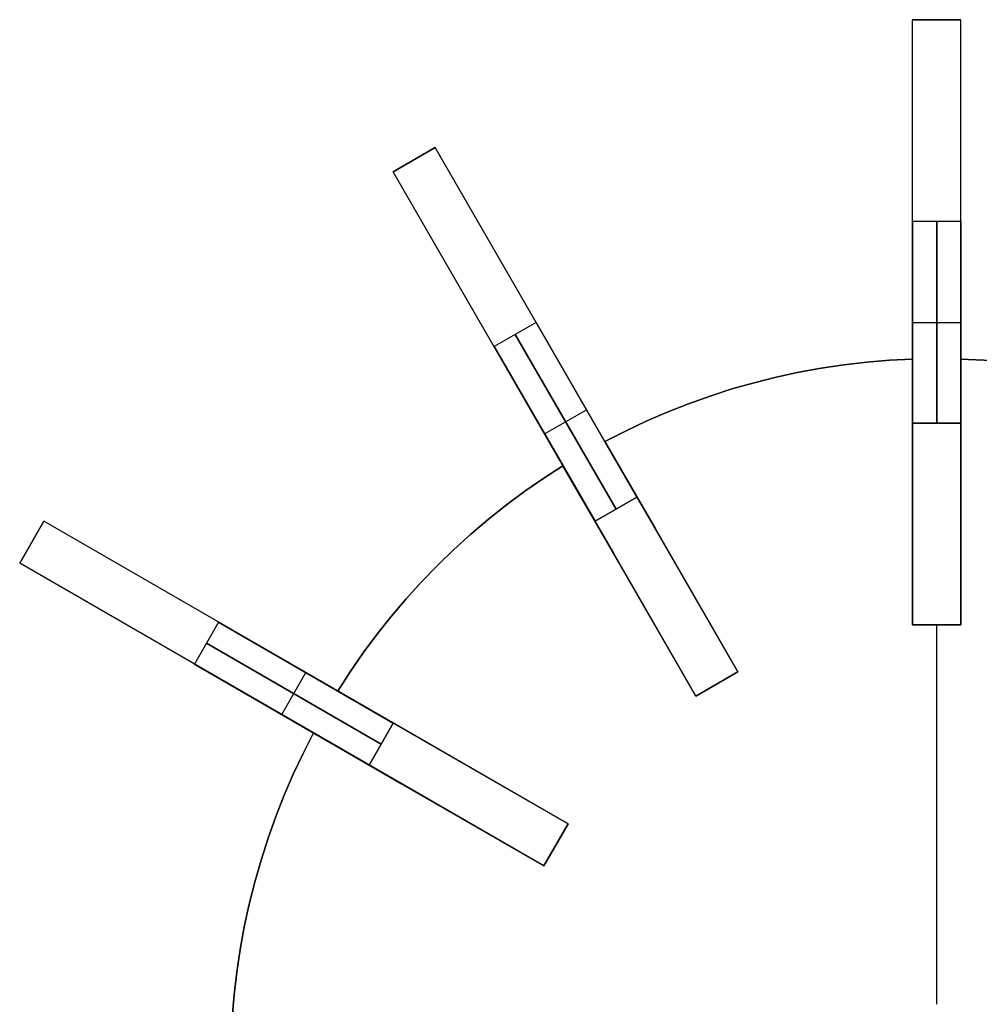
# Model space of a CAD drawing. Header units: millimetres. Extents: x 161 to 3923, y -487 to 1291.
# Tile 39 of 40: x 3437 to 3675, y 1047 to 1291. Entities that reach past the tile are written whole.
import ezdxf

# ---------------------------------------------------------------- set-up
doc = ezdxf.new("R2010")
doc.units = ezdxf.units.MM
doc.layers.add('Predeterminada', color=7, linetype='Continuous')

msp = doc.modelspace()

# ---------------------------------------------------------------- linework, layer by layer
at = {"layer": 'Predeterminada', "color": 254, "true_color": 0xf3e5b7, "extrusion": (1, 0, 0)}
for points in [[(1290.99, 194.78), (1290.99, 544.78)], [(1290.99, 544.78), (1290.96, 546.49), (1290.87, 548.19), (1290.73, 549.89), (1290.52, 551.59), (1290.26, 553.27), (1289.94, 554.95), (1289.57, 556.62), (1289.13, 558.27), (1288.65, 559.9), (1288.1, 561.52), (1287.5, 563.12), (1286.85, 564.7), (1286.14, 566.25), (1285.38, 567.78), (1284.57, 569.28), (1283.71, 570.76), (1282.8, 572.2), (1281.84, 573.61), (1280.83, 574.99), (1279.77, 576.33), (1278.67, 577.64), (1277.53, 578.91), (1276.34, 580.13), (1275.12, 581.32), (1273.85, 582.46), (1272.54, 583.56), (1271.2, 584.62), (1269.82, 585.63), (1268.41, 586.59), (1266.97, 587.5), (1265.49, 588.36), (1263.99, 589.17), (1262.46, 589.93), (1260.91, 590.64), (1259.33, 591.29), (1257.73, 591.89), (1256.11, 592.44), (1254.48, 592.92), (1252.83, 593.36), (1251.16, 593.73), (1249.48, 594.05), (1247.8, 594.31), (1246.1, 594.52), (1244.4, 594.66), (1242.7, 594.75), (1240.99, 594.78)], [(1240.99, 144.78), (1242.7, 144.81), (1244.4, 144.89), (1246.1, 145.04), (1247.8, 145.24), (1249.48, 145.51), (1251.16, 145.82), (1252.83, 146.2), (1254.48, 146.63), (1256.11, 147.12), (1257.73, 147.67), (1259.33, 148.26), (1260.91, 148.92), (1262.46, 149.62), (1263.99, 150.38), (1265.49, 151.2), (1266.97, 152.06), (1268.41, 152.97), (1269.82, 153.93), (1271.2, 154.94), (1272.54, 155.99), (1273.85, 157.09), (1275.12, 158.24), (1276.34, 159.42), (1277.53, 160.65), (1278.67, 161.92), (1279.77, 163.22), (1280.83, 164.57), (1281.84, 165.94), (1282.8, 167.36), (1283.71, 168.8), (1284.57, 170.27), (1285.38, 171.78), (1286.14, 173.3), (1286.85, 174.86), (1287.5, 176.44), (1288.1, 178.03), (1288.65, 179.65), (1289.13, 181.29), (1289.57, 182.94), (1289.94, 184.61), (1290.26, 186.28), (1290.52, 187.97), (1290.73, 189.67), (1290.87, 191.37), (1290.96, 193.07), (1290.99, 194.78)], [(1290.99, 544.78), (1290.96, 546.49), (1290.87, 548.19), (1290.73, 549.89), (1290.52, 551.59), (1290.26, 553.27), (1289.94, 554.95), (1289.57, 556.62), (1289.13, 558.27), (1288.65, 559.9), (1288.1, 561.52), (1287.5, 563.12), (1286.85, 564.7), (1286.14, 566.25), (1285.38, 567.78), (1284.57, 569.28), (1283.71, 570.76), (1282.8, 572.2), (1281.84, 573.61), (1280.83, 574.99), (1279.77, 576.33), (1278.67, 577.64), (1277.53, 578.91), (1276.34, 580.13), (1275.12, 581.32), (1273.85, 582.46), (1272.54, 583.56), (1271.2, 584.62), (1269.82, 585.63), (1268.41, 586.59), (1266.97, 587.5), (1265.49, 588.36), (1263.99, 589.17), (1262.46, 589.93), (1260.91, 590.64), (1259.33, 591.29), (1257.73, 591.89), (1256.11, 592.44), (1254.48, 592.92), (1252.83, 593.36), (1251.16, 593.73), (1249.48, 594.05), (1247.8, 594.31), (1246.1, 594.52), (1244.4, 594.66), (1242.7, 594.75), (1240.99, 594.78)], [(1290.99, 194.78), (1290.99, 544.78)], [(1240.99, 144.78), (1242.7, 144.81), (1244.4, 144.89), (1246.1, 145.04), (1247.8, 145.24), (1249.48, 145.51), (1251.16, 145.82), (1252.83, 146.2), (1254.48, 146.63), (1256.11, 147.12), (1257.73, 147.67), (1259.33, 148.26), (1260.91, 148.92), (1262.46, 149.62), (1263.99, 150.38), (1265.49, 151.2), (1266.97, 152.06), (1268.41, 152.97), (1269.82, 153.93), (1271.2, 154.94), (1272.54, 155.99), (1273.85, 157.09), (1275.12, 158.24), (1276.34, 159.42), (1277.53, 160.65), (1278.67, 161.92), (1279.77, 163.22), (1280.83, 164.57), (1281.84, 165.94), (1282.8, 167.36), (1283.71, 168.8), (1284.57, 170.27), (1285.38, 171.78), (1286.14, 173.3), (1286.85, 174.86), (1287.5, 176.44), (1288.1, 178.03), (1288.65, 179.65), (1289.13, 181.29), (1289.57, 182.94), (1289.94, 184.61), (1290.26, 186.28), (1290.52, 187.97), (1290.73, 189.67), (1290.87, 191.37), (1290.96, 193.07), (1290.99, 194.78)], [(1290.99, 194.78), (1290.99, 544.78)], [(1290.99, 544.78), (1290.96, 546.49), (1290.87, 548.19), (1290.73, 549.89), (1290.52, 551.59), (1290.26, 553.27), (1289.94, 554.95), (1289.57, 556.62), (1289.13, 558.27), (1288.65, 559.9), (1288.1, 561.52), (1287.5, 563.12), (1286.85, 564.7), (1286.14, 566.25), (1285.38, 567.78), (1284.57, 569.28), (1283.71, 570.76), (1282.8, 572.2), (1281.84, 573.61), (1280.83, 574.99), (1279.77, 576.33), (1278.67, 577.64), (1277.53, 578.91), (1276.34, 580.13), (1275.12, 581.32), (1273.85, 582.46), (1272.54, 583.56), (1271.2, 584.62), (1269.82, 585.63), (1268.41, 586.59), (1266.97, 587.5), (1265.49, 588.36), (1263.99, 589.17), (1262.46, 589.93), (1260.91, 590.64), (1259.33, 591.29), (1257.73, 591.89), (1256.11, 592.44), (1254.48, 592.92), (1252.83, 593.36), (1251.16, 593.73), (1249.48, 594.05), (1247.8, 594.31), (1246.1, 594.52), (1244.4, 594.66), (1242.7, 594.75), (1240.99, 594.78)], [(1240.99, 144.78), (1242.7, 144.81), (1244.4, 144.89), (1246.1, 145.04), (1247.8, 145.24), (1249.48, 145.51), (1251.16, 145.82), (1252.83, 146.2), (1254.48, 146.63), (1256.11, 147.12), (1257.73, 147.67), (1259.33, 148.26), (1260.91, 148.92), (1262.46, 149.62), (1263.99, 150.38), (1265.49, 151.2), (1266.97, 152.06), (1268.41, 152.97), (1269.82, 153.93), (1271.2, 154.94), (1272.54, 155.99), (1273.85, 157.09), (1275.12, 158.24), (1276.34, 159.42), (1277.53, 160.65), (1278.67, 161.92), (1279.77, 163.22), (1280.83, 164.57), (1281.84, 165.94), (1282.8, 167.36), (1283.71, 168.8), (1284.57, 170.27), (1285.38, 171.78), (1286.14, 173.3), (1286.85, 174.86), (1287.5, 176.44), (1288.1, 178.03), (1288.65, 179.65), (1289.13, 181.29), (1289.57, 182.94), (1289.94, 184.61), (1290.26, 186.28), (1290.52, 187.97), (1290.73, 189.67), (1290.87, 191.37), (1290.96, 193.07), (1290.99, 194.78)], [(1259.29, 169.78), (1259.29, 519.78)], [(1256.29, 169.78), (1256.29, 519.78)], [(1253.29, 169.78), (1253.29, 519.78)], [(1215.99, 144.78), (1215.99, 594.78)], [(1215.99, 144.78), (1215.99, 594.78)], [(1206.89, 247.78), (1206.89, 259.78)], [(1206.89, 247.78), (1206.89, 259.78)], [(1194.34, 119.78), (1194.34, 569.78)], [(1140.99, 194.78), (1141.02, 193.07), (1141.11, 191.37), (1141.25, 189.67), (1141.45, 187.97), (1141.72, 186.28), (1142.03, 184.61), (1142.41, 182.94), (1142.84, 181.29), (1143.33, 179.65), (1143.88, 178.03), (1144.48, 176.44), (1145.13, 174.86), (1145.84, 173.3), (1146.59, 171.78), (1147.41, 170.27), (1148.27, 168.8), (1149.18, 167.36), (1150.14, 165.94), (1151.15, 164.57), (1152.2, 163.22), (1153.3, 161.92), (1154.45, 160.65), (1155.63, 159.42), (1156.86, 158.24), (1158.13, 157.09), (1159.43, 155.99), (1160.78, 154.94), (1162.16, 153.93), (1163.57, 152.97), (1165.01, 152.06), (1166.48, 151.2), (1167.99, 150.38), (1169.51, 149.62), (1171.07, 148.92), (1172.65, 148.26), (1174.25, 147.67), (1175.86, 147.12), (1177.5, 146.63), (1179.15, 146.2), (1180.82, 145.82), (1182.49, 145.51), (1184.18, 145.24), (1185.88, 145.04), (1187.58, 144.89), (1189.28, 144.81), (1190.99, 144.78)], [(1190.99, 594.78), (1189.28, 594.75), (1187.58, 594.66), (1185.88, 594.52), (1184.18, 594.31), (1182.49, 594.05), (1180.82, 593.73), (1179.15, 593.36), (1177.5, 592.92), (1175.86, 592.44), (1174.25, 591.89), (1172.65, 591.29), (1171.07, 590.64), (1169.51, 589.93), (1167.99, 589.17), (1166.48, 588.36), (1165.01, 587.5), (1163.57, 586.59), (1162.16, 585.63), (1160.78, 584.62), (1159.43, 583.56), (1158.13, 582.46), (1156.86, 581.32), (1155.63, 580.13), (1154.45, 578.91), (1153.3, 577.64), (1152.2, 576.33), (1151.15, 574.99), (1150.14, 573.61), (1149.18, 572.2), (1148.27, 570.76), (1147.41, 569.28), (1146.59, 567.78), (1145.84, 566.25), (1145.13, 564.7), (1144.48, 563.12), (1143.88, 561.52), (1143.33, 559.9), (1142.84, 558.27), (1142.41, 556.62), (1142.03, 554.95), (1141.72, 553.27), (1141.45, 551.59), (1141.25, 549.89), (1141.11, 548.19), (1141.02, 546.49), (1140.99, 544.78)], [(1140.99, 194.78), (1141.02, 193.07), (1141.11, 191.37), (1141.25, 189.67), (1141.45, 187.97), (1141.72, 186.28), (1142.03, 184.61), (1142.41, 182.94), (1142.84, 181.29), (1143.33, 179.65), (1143.88, 178.03), (1144.48, 176.44), (1145.13, 174.86), (1145.84, 173.3), (1146.59, 171.78), (1147.41, 170.27), (1148.27, 168.8), (1149.18, 167.36), (1150.14, 165.94), (1151.15, 164.57), (1152.2, 163.22), (1153.3, 161.92), (1154.45, 160.65), (1155.63, 159.42), (1156.86, 158.24), (1158.13, 157.09), (1159.43, 155.99), (1160.78, 154.94), (1162.16, 153.93), (1163.57, 152.97), (1165.01, 152.06), (1166.48, 151.2), (1167.99, 150.38), (1169.51, 149.62), (1171.07, 148.92), (1172.65, 148.26), (1174.25, 147.67), (1175.86, 147.12), (1177.5, 146.63), (1179.15, 146.2), (1180.82, 145.82), (1182.49, 145.51), (1184.18, 145.24), (1185.88, 145.04), (1187.58, 144.89), (1189.28, 144.81), (1190.99, 144.78)], [(1190.99, 594.78), (1189.28, 594.75), (1187.58, 594.66), (1185.88, 594.52), (1184.18, 594.31), (1182.49, 594.05), (1180.82, 593.73), (1179.15, 593.36), (1177.5, 592.92), (1175.86, 592.44), (1174.25, 591.89), (1172.65, 591.29), (1171.07, 590.64), (1169.51, 589.93), (1167.99, 589.17), (1166.48, 588.36), (1165.01, 587.5), (1163.57, 586.59), (1162.16, 585.63), (1160.78, 584.62), (1159.43, 583.56), (1158.13, 582.46), (1156.86, 581.32), (1155.63, 580.13), (1154.45, 578.91), (1153.3, 577.64), (1152.2, 576.33), (1151.15, 574.99), (1150.14, 573.61), (1149.18, 572.2), (1148.27, 570.76), (1147.41, 569.28), (1146.59, 567.78), (1145.84, 566.25), (1145.13, 564.7), (1144.48, 563.12), (1143.88, 561.52), (1143.33, 559.9), (1142.84, 558.27), (1142.41, 556.62), (1142.03, 554.95), (1141.72, 553.27), (1141.45, 551.59), (1141.25, 549.89), (1141.11, 548.19), (1141.02, 546.49), (1140.99, 544.78)], [(1140.99, 194.78), (1141.02, 193.07), (1141.11, 191.37), (1141.25, 189.67), (1141.45, 187.97), (1141.72, 186.28), (1142.03, 184.61), (1142.41, 182.94), (1142.84, 181.29), (1143.33, 179.65), (1143.88, 178.03), (1144.48, 176.44), (1145.13, 174.86), (1145.84, 173.3), (1146.59, 171.78), (1147.41, 170.27), (1148.27, 168.8), (1149.18, 167.36), (1150.14, 165.94), (1151.15, 164.57), (1152.2, 163.22), (1153.3, 161.92), (1154.45, 160.65), (1155.63, 159.42), (1156.86, 158.24), (1158.13, 157.09), (1159.43, 155.99), (1160.78, 154.94), (1162.16, 153.93), (1163.57, 152.97), (1165.01, 152.06), (1166.48, 151.2), (1167.99, 150.38), (1169.51, 149.62), (1171.07, 148.92), (1172.65, 148.26), (1174.25, 147.67), (1175.86, 147.12), (1177.5, 146.63), (1179.15, 146.2), (1180.82, 145.82), (1182.49, 145.51), (1184.18, 145.24), (1185.88, 145.04), (1187.58, 144.89), (1189.28, 144.81), (1190.99, 144.78)], [(1190.99, 594.78), (1189.28, 594.75), (1187.58, 594.66), (1185.88, 594.52), (1184.18, 594.31), (1182.49, 594.05), (1180.82, 593.73), (1179.15, 593.36), (1177.5, 592.92), (1175.86, 592.44), (1174.25, 591.89), (1172.65, 591.29), (1171.07, 590.64), (1169.51, 589.93), (1167.99, 589.17), (1166.48, 588.36), (1165.01, 587.5), (1163.57, 586.59), (1162.16, 585.63), (1160.78, 584.62), (1159.43, 583.56), (1158.13, 582.46), (1156.86, 581.32), (1155.63, 580.13), (1154.45, 578.91), (1153.3, 577.64), (1152.2, 576.33), (1151.15, 574.99), (1150.14, 573.61), (1149.18, 572.2), (1148.27, 570.76), (1147.41, 569.28), (1146.59, 567.78), (1145.84, 566.25), (1145.13, 564.7), (1144.48, 563.12), (1143.88, 561.52), (1143.33, 559.9), (1142.84, 558.27), (1142.41, 556.62), (1142.03, 554.95), (1141.72, 553.27), (1141.45, 551.59), (1141.25, 549.89), (1141.11, 548.19), (1141.02, 546.49), (1140.99, 544.78)], [(1188.34, 119.78), (1188.34, 569.78)], [(1186.45, 247.78), (1186.45, 259.78)], [(1180.45, 247.78), (1180.45, 259.78)], [(1166.69, 144.78), (1166.69, 494.78)], [(1161.49, 144.78), (1161.49, 494.78)], [(1156.29, 144.78), (1156.29, 494.78)], [(1140.99, 247.78), (1140.99, 194.78)], [(1140.99, 544.78), (1140.99, 259.78)], [(1140.99, 247.78), (1140.99, 194.78)], [(1140.99, 544.78), (1140.99, 259.78)], [(1140.99, 247.78), (1140.99, 194.78)], [(1140.99, 544.78), (1140.99, 259.78)], [(1129.19, 94.78), (1129.19, 544.78)], [(1129.39, 247.78), (1129.39, 169.78)], [(1129.39, 519.78), (1129.39, 259.78)], [(1126.39, 247.78), (1126.39, 169.78)], [(1126.39, 519.78), (1126.39, 259.78)], [(1124.63, 247.78), (1124.63, 259.78)], [(1123.39, 247.78), (1123.39, 169.78)], [(1123.39, 519.78), (1123.39, 259.78)], [(1118.79, 94.78), (1118.79, 544.78)], [(1114.24, 247.78), (1114.24, 259.78)], [(1091.69, 247.78), (1091.69, 144.78)], [(1091.69, 494.78), (1091.69, 259.78)], [(1086.49, 247.78), (1086.49, 144.78)], [(1086.49, 494.78), (1086.49, 259.78)], [(1081.29, 247.78), (1081.29, 144.78)], [(1081.29, 494.78), (1081.29, 259.78)], [(1046.99, 259.78), (1046.99, 247.78)]]:
    msp.add_lwpolyline(points, dxfattribs=at)
at = {"layer": 'Predeterminada', "color": 254, "true_color": 0xf3e5b7}
for points in [[(3670.08, 1290.99), (3658.08, 1290.99)], [(3670.08, 1290.99), (3658.08, 1290.99)], [(3658.08, 1290.99), (3670.08, 1290.99)], [(3658.08, 1140.99), (3658.08, 1290.99)], [(3670.08, 1140.99), (3670.08, 1290.99)], [(3539.77, 1259.29), (3529.38, 1253.29)], [(3539.77, 1259.29), (3529.38, 1253.29)], [(3529.38, 1253.29), (3539.77, 1259.29)], [(3529.38, 1253.29), (3539.77, 1259.29)], [(3614.77, 1129.39), (3539.77, 1259.29)], [(3604.38, 1123.39), (3529.38, 1253.29)], [(3658.08, 1240.99), (3658.08, 1190.99)], [(3658.08, 1190.99), (3658.08, 1240.99)], [(3670.08, 1240.99), (3658.08, 1240.99)], [(3670.08, 1240.99), (3658.08, 1240.99)], [(3664.08, 1240.99), (3664.08, 1190.99)], [(3664.08, 1190.99), (3664.08, 1240.99)], [(3670.08, 1190.99), (3670.08, 1240.99)], [(3670.08, 1240.99), (3670.08, 1190.99)], [(3564.77, 1215.99), (3554.38, 1209.99)], [(3564.77, 1215.99), (3554.38, 1209.99)], [(3589.77, 1172.69), (3564.77, 1215.99)], [(3564.77, 1215.99), (3589.77, 1172.69)], [(3658.08, 1215.99), (3670.08, 1215.99)], [(3658.08, 1215.99), (3670.08, 1215.99)], [(3559.58, 1212.99), (3584.58, 1169.69)], [(3584.58, 1169.69), (3559.58, 1212.99)], [(3554.38, 1209.99), (3579.38, 1166.69)], [(3579.38, 1166.69), (3554.38, 1209.99)], [(3581.82, 1186.45), (3586.89, 1189.05), (3592.03, 1191.47), (3597.25, 1193.73), (3602.54, 1195.81), (3607.9, 1197.73), (3613.31, 1199.47), (3618.78, 1201.03), (3624.3, 1202.41), (3629.86, 1203.61), (3635.45, 1204.63), (3641.08, 1205.47), (3646.73, 1206.13), (3652.4, 1206.6), (3658.08, 1206.89)], [(3658.08, 1206.89), (3652.4, 1206.6), (3646.73, 1206.13), (3641.08, 1205.47), (3635.45, 1204.63), (3629.86, 1203.61), (3624.3, 1202.41), (3618.78, 1201.03), (3613.31, 1199.47), (3607.9, 1197.73), (3602.54, 1195.81), (3597.25, 1193.73), (3592.03, 1191.47), (3586.89, 1189.05), (3581.82, 1186.45)], [(3581.82, 1186.45), (3586.89, 1189.05), (3592.03, 1191.47), (3597.25, 1193.73), (3602.54, 1195.81), (3607.9, 1197.73), (3613.31, 1199.47), (3618.78, 1201.03), (3624.3, 1202.41), (3629.86, 1203.61), (3635.45, 1204.63), (3641.08, 1205.47), (3646.73, 1206.13), (3652.4, 1206.6), (3658.08, 1206.89)], [(3658.08, 1206.89), (3658.08, 1181.87)], [(3658.08, 1181.87), (3658.08, 1206.89)], [(3670.08, 1206.89), (3675.76, 1206.6), (3681.42, 1206.13), (3687.07, 1205.47), (3692.7, 1204.63), (3698.29, 1203.61), (3703.85, 1202.41), (3709.37, 1201.03), (3714.84, 1199.47), (3720.25, 1197.73), (3725.61, 1195.81), (3730.9, 1193.73), (3736.12, 1191.47), (3741.27, 1189.05), (3746.33, 1186.45)], [(3746.33, 1186.45), (3741.27, 1189.05), (3736.12, 1191.47), (3730.9, 1193.73), (3725.61, 1195.81), (3720.25, 1197.73), (3714.84, 1199.47), (3709.37, 1201.03), (3703.85, 1202.41), (3698.29, 1203.61), (3692.7, 1204.63), (3687.07, 1205.47), (3681.42, 1206.13), (3675.76, 1206.6), (3670.08, 1206.89)], [(3670.08, 1181.87), (3670.08, 1206.89)], [(3670.08, 1206.89), (3670.08, 1181.87)], [(3670.08, 1206.89), (3675.76, 1206.6), (3681.42, 1206.13), (3687.07, 1205.47), (3692.7, 1204.63), (3698.29, 1203.61), (3703.85, 1202.41), (3709.37, 1201.03), (3714.84, 1199.47), (3720.25, 1197.73), (3725.61, 1195.81), (3730.9, 1193.73), (3736.12, 1191.47), (3741.27, 1189.05), (3746.33, 1186.45)], [(3566.88, 1188.34), (3577.27, 1194.34)], [(3566.88, 1188.34), (3577.27, 1194.34)], [(3658.08, 1190.99), (3670.08, 1190.99)], [(3670.08, 1190.99), (3658.08, 1190.99)], [(3594.33, 1164.79), (3581.82, 1186.45)], [(3581.82, 1186.45), (3594.33, 1164.79)], [(3658.08, 1181.87), (3658.08, 1140.99)], [(3658.08, 1140.99), (3658.08, 1181.87)], [(3670.08, 1140.99), (3670.08, 1181.87)], [(3670.08, 1181.87), (3670.08, 1140.99)], [(3515.61, 1124.63), (3518.7, 1129.41), (3521.94, 1134.08), (3525.33, 1138.65), (3528.87, 1143.1), (3532.56, 1147.43), (3536.38, 1151.65), (3540.33, 1155.73), (3544.42, 1159.69), (3548.63, 1163.51), (3552.97, 1167.19), (3557.42, 1170.73), (3561.98, 1174.12), (3566.66, 1177.37), (3571.43, 1180.45)], [(3571.43, 1180.45), (3566.66, 1177.37), (3561.98, 1174.12), (3557.42, 1170.73), (3552.97, 1167.19), (3548.63, 1163.51), (3544.42, 1159.69), (3540.33, 1155.73), (3536.38, 1151.65), (3532.56, 1147.43), (3528.87, 1143.1), (3525.33, 1138.65), (3521.94, 1134.08), (3518.7, 1129.41), (3515.61, 1124.63)], [(3515.61, 1124.63), (3518.7, 1129.41), (3521.94, 1134.08), (3525.33, 1138.65), (3528.87, 1143.1), (3532.56, 1147.43), (3536.38, 1151.65), (3540.33, 1155.73), (3544.42, 1159.69), (3548.63, 1163.51), (3552.97, 1167.19), (3557.42, 1170.73), (3561.98, 1174.12), (3566.66, 1177.37), (3571.43, 1180.45)], [(3571.43, 1180.45), (3583.94, 1158.79)], [(3583.94, 1158.79), (3571.43, 1180.45)], [(3579.38, 1166.69), (3589.77, 1172.69)], [(3589.77, 1172.69), (3579.38, 1166.69)], [(3442.78, 1166.69), (3436.78, 1156.29)], [(3436.78, 1156.29), (3442.78, 1166.69)], [(3436.78, 1156.29), (3442.78, 1166.69)], [(3572.68, 1091.69), (3442.78, 1166.69)], [(3614.77, 1129.39), (3594.33, 1164.79)], [(3594.33, 1164.79), (3614.77, 1129.39)], [(3583.94, 1158.79), (3604.38, 1123.39)], [(3604.38, 1123.39), (3583.94, 1158.79)], [(3566.68, 1081.29), (3436.78, 1156.29)], [(3486.08, 1141.69), (3480.08, 1131.29)], [(3486.08, 1141.69), (3480.08, 1131.29)], [(3529.38, 1116.69), (3486.08, 1141.69)], [(3486.08, 1141.69), (3529.38, 1116.69)], [(3658.08, 1140.99), (3670.08, 1140.99)], [(3670.08, 1140.99), (3658.08, 1140.99)], [(3658.08, 1140.99), (3670.08, 1140.99)], [(3658.08, 1140.99), (3670.08, 1140.99)], [(3658.08, 1140.99), (3670.08, 1140.99)], [(3658.08, 1140.99), (3670.08, 1140.99)], [(3664.08, 1046.99), (3664.08, 1140.99)], [(3664.08, 1046.99), (3664.08, 1140.99)], [(3483.08, 1136.49), (3526.38, 1111.49)], [(3526.38, 1111.49), (3483.08, 1136.49)], [(3480.08, 1131.29), (3523.38, 1106.29)], [(3523.38, 1106.29), (3480.08, 1131.29)], [(3501.73, 1118.79), (3507.73, 1129.19)], [(3501.73, 1118.79), (3507.73, 1129.19)], [(3604.38, 1123.39), (3614.77, 1129.39)], [(3604.38, 1123.39), (3614.77, 1129.39)], [(3604.38, 1123.39), (3614.77, 1129.39)], [(3614.77, 1129.39), (3604.38, 1123.39)], [(3604.38, 1123.39), (3614.77, 1129.39)], [(3604.38, 1123.39), (3614.77, 1129.39)], [(3537.28, 1112.13), (3515.61, 1124.63)], [(3515.61, 1124.63), (3537.28, 1112.13)], [(3523.38, 1106.29), (3529.38, 1116.69)], [(3529.38, 1116.69), (3523.38, 1106.29)], [(3489.18, 1037.99), (3489.47, 1043.67), (3489.94, 1049.34), (3490.59, 1054.99), (3491.43, 1060.61), (3492.45, 1066.21), (3493.66, 1071.77), (3495.04, 1077.28), (3496.6, 1082.75), (3498.34, 1088.17), (3500.25, 1093.52), (3502.34, 1098.81), (3504.59, 1104.03), (3507.02, 1109.18), (3509.61, 1114.24)], [(3509.61, 1114.24), (3507.02, 1109.18), (3504.59, 1104.03), (3502.34, 1098.81), (3500.25, 1093.52), (3498.34, 1088.17), (3496.6, 1082.75), (3495.04, 1077.28), (3493.66, 1071.77), (3492.45, 1066.21), (3491.43, 1060.61), (3490.59, 1054.99), (3489.94, 1049.34), (3489.47, 1043.67), (3489.18, 1037.99)], [(3489.18, 1037.99), (3489.47, 1043.67), (3489.94, 1049.34), (3490.59, 1054.99), (3491.43, 1060.61), (3492.45, 1066.21), (3493.66, 1071.77), (3495.04, 1077.28), (3496.6, 1082.75), (3498.34, 1088.17), (3500.25, 1093.52), (3502.34, 1098.81), (3504.59, 1104.03), (3507.02, 1109.18), (3509.61, 1114.24)], [(3509.61, 1114.24), (3531.28, 1101.73)], [(3531.28, 1101.73), (3509.61, 1114.24)], [(3572.68, 1091.69), (3537.28, 1112.13)], [(3537.28, 1112.13), (3572.68, 1091.69)], [(3531.28, 1101.73), (3566.68, 1081.29)], [(3566.68, 1081.29), (3531.28, 1101.73)], [(3566.68, 1081.29), (3572.68, 1091.69)], [(3566.68, 1081.29), (3572.68, 1091.69)], [(3566.68, 1081.29), (3572.68, 1091.69)], [(3572.68, 1091.69), (3566.68, 1081.29)], [(3566.68, 1081.29), (3572.68, 1091.69)], [(3566.68, 1081.29), (3572.68, 1091.69)]]:
    msp.add_lwpolyline(points, dxfattribs=at)
at = {"layer": 'Predeterminada', "color": 254, "true_color": 0xf3e5b7, "extrusion": (0.866025, 0.5, -1.91238e-14)}
msp.add_lwpolyline([(-679.31, 519.78), (-679.34, 521.49), (-679.43, 523.19), (-679.57, 524.89), (-679.77, 526.59), (-680.04, 528.27), (-680.36, 529.95), (-680.73, 531.62), (-681.16, 533.27), (-681.65, 534.9), (-682.2, 536.52), (-682.8, 538.12), (-683.45, 539.7), (-684.16, 541.25), (-684.92, 542.78), (-685.73, 544.28), (-686.59, 545.76), (-687.5, 547.2), (-688.46, 548.61), (-689.47, 549.99), (-690.52, 551.33), (-691.62, 552.64), (-692.77, 553.91), (-693.95, 555.13), (-695.18, 556.32), (-696.45, 557.46), (-697.75, 558.56), (-699.1, 559.62), (-700.48, 560.63), (-701.89, 561.59), (-703.33, 562.5), (-704.8, 563.36), (-706.31, 564.17), (-707.84, 564.93), (-709.39, 565.64), (-710.97, 566.29), (-712.57, 566.89), (-714.18, 567.44), (-715.82, 567.92), (-717.47, 568.36), (-719.14, 568.73), (-720.81, 569.05), (-722.5, 569.31), (-724.2, 569.52), (-725.9, 569.66), (-727.6, 569.75), (-729.31, 569.78)], dxfattribs=at)
at = {"layer": 'Predeterminada', "color": 254, "true_color": 0xf3e5b7, "extrusion": (0.866025, 0.5, 1.59109e-14)}
msp.add_lwpolyline([(-729.31, 119.78), (-727.6, 119.81), (-725.9, 119.89), (-724.2, 120.04), (-722.5, 120.24), (-720.81, 120.51), (-719.14, 120.82), (-717.47, 121.2), (-715.82, 121.63), (-714.18, 122.12), (-712.57, 122.67), (-710.97, 123.26), (-709.39, 123.92), (-707.84, 124.62), (-706.31, 125.38), (-704.8, 126.2), (-703.33, 127.06), (-701.89, 127.97), (-700.48, 128.93), (-699.1, 129.94), (-697.75, 130.99), (-696.45, 132.09), (-695.18, 133.24), (-693.95, 134.42), (-692.77, 135.65), (-691.62, 136.92), (-690.52, 138.22), (-689.47, 139.57), (-688.46, 140.94), (-687.5, 142.36), (-686.59, 143.8), (-685.73, 145.27), (-684.92, 146.78), (-684.16, 148.3), (-683.45, 149.86), (-682.8, 151.44), (-682.2, 153.03), (-681.65, 154.65), (-681.16, 156.29), (-680.73, 157.94), (-680.36, 159.61), (-680.04, 161.28), (-679.77, 162.97), (-679.57, 164.67), (-679.43, 166.37), (-679.34, 168.07), (-679.31, 169.78)], dxfattribs=at)
at = {"layer": 'Predeterminada', "color": 254, "true_color": 0xf3e5b7, "extrusion": (0.866025, 0.5, 1.22032e-13)}
msp.add_lwpolyline([(-679.31, 519.78), (-679.34, 521.49), (-679.43, 523.19), (-679.57, 524.89), (-679.77, 526.59), (-680.04, 528.27), (-680.36, 529.95), (-680.73, 531.62), (-681.16, 533.27), (-681.65, 534.9), (-682.2, 536.52), (-682.8, 538.12), (-683.45, 539.7), (-684.16, 541.25), (-684.92, 542.78), (-685.73, 544.28), (-686.59, 545.76), (-687.5, 547.2), (-688.46, 548.61), (-689.47, 549.99), (-690.52, 551.33), (-691.62, 552.64), (-692.77, 553.91), (-693.95, 555.13), (-695.18, 556.32), (-696.45, 557.46), (-697.75, 558.56), (-699.1, 559.62), (-700.48, 560.63), (-701.89, 561.59), (-703.33, 562.5), (-704.8, 563.36), (-706.31, 564.17), (-707.84, 564.93), (-709.39, 565.64), (-710.97, 566.29), (-712.57, 566.89), (-714.18, 567.44), (-715.82, 567.92), (-717.47, 568.36), (-719.14, 568.73), (-720.81, 569.05), (-722.5, 569.31), (-724.2, 569.52), (-725.9, 569.66), (-727.6, 569.75), (-729.31, 569.78)], dxfattribs=at)
at = {"layer": 'Predeterminada', "color": 254, "true_color": 0xf3e5b7, "extrusion": (0.866025, 0.5, -2.39878e-13)}
msp.add_lwpolyline([(-729.31, 119.78), (-727.6, 119.81), (-725.9, 119.89), (-724.2, 120.04), (-722.5, 120.24), (-720.81, 120.51), (-719.14, 120.82), (-717.47, 121.2), (-715.82, 121.63), (-714.18, 122.12), (-712.57, 122.67), (-710.97, 123.26), (-709.39, 123.92), (-707.84, 124.62), (-706.31, 125.38), (-704.8, 126.2), (-703.33, 127.06), (-701.89, 127.97), (-700.48, 128.93), (-699.1, 129.94), (-697.75, 130.99), (-696.45, 132.09), (-695.18, 133.24), (-693.95, 134.42), (-692.77, 135.65), (-691.62, 136.92), (-690.52, 138.22), (-689.47, 139.57), (-688.46, 140.94), (-687.5, 142.36), (-686.59, 143.8), (-685.73, 145.27), (-684.92, 146.78), (-684.16, 148.3), (-683.45, 149.86), (-682.8, 151.44), (-682.2, 153.03), (-681.65, 154.65), (-681.16, 156.29), (-680.73, 157.94), (-680.36, 159.61), (-680.04, 161.28), (-679.77, 162.97), (-679.57, 164.67), (-679.43, 166.37), (-679.34, 168.07), (-679.31, 169.78)], dxfattribs=at)
at = {"layer": 'Predeterminada', "color": 254, "true_color": 0xf3e5b7, "extrusion": (0.866025, 0.5, -3.97621e-15)}
msp.add_lwpolyline([(-679.31, 519.78), (-679.34, 521.49), (-679.43, 523.19), (-679.57, 524.89), (-679.77, 526.59), (-680.04, 528.27), (-680.36, 529.95), (-680.73, 531.62), (-681.16, 533.27), (-681.65, 534.9), (-682.2, 536.52), (-682.8, 538.12), (-683.45, 539.7), (-684.16, 541.25), (-684.92, 542.78), (-685.73, 544.28), (-686.59, 545.76), (-687.5, 547.2), (-688.46, 548.61), (-689.47, 549.99), (-690.52, 551.33), (-691.62, 552.64), (-692.77, 553.91), (-693.95, 555.13), (-695.18, 556.32), (-696.45, 557.46), (-697.75, 558.56), (-699.1, 559.62), (-700.48, 560.63), (-701.89, 561.59), (-703.33, 562.5), (-704.8, 563.36), (-706.31, 564.17), (-707.84, 564.93), (-709.39, 565.64), (-710.97, 566.29), (-712.57, 566.89), (-714.18, 567.44), (-715.82, 567.92), (-717.47, 568.36), (-719.14, 568.73), (-720.81, 569.05), (-722.5, 569.31), (-724.2, 569.52), (-725.9, 569.66), (-727.6, 569.75), (-729.31, 569.78)], dxfattribs=at)
at = {"layer": 'Predeterminada', "color": 254, "true_color": 0xf3e5b7, "extrusion": (0.866025, 0.5, 1.7508e-14)}
msp.add_lwpolyline([(-729.31, 119.78), (-727.6, 119.81), (-725.9, 119.89), (-724.2, 120.04), (-722.5, 120.24), (-720.81, 120.51), (-719.14, 120.82), (-717.47, 121.2), (-715.82, 121.63), (-714.18, 122.12), (-712.57, 122.67), (-710.97, 123.26), (-709.39, 123.92), (-707.84, 124.62), (-706.31, 125.38), (-704.8, 126.2), (-703.33, 127.06), (-701.89, 127.97), (-700.48, 128.93), (-699.1, 129.94), (-697.75, 130.99), (-696.45, 132.09), (-695.18, 133.24), (-693.95, 134.42), (-692.77, 135.65), (-691.62, 136.92), (-690.52, 138.22), (-689.47, 139.57), (-688.46, 140.94), (-687.5, 142.36), (-686.59, 143.8), (-685.73, 145.27), (-684.92, 146.78), (-684.16, 148.3), (-683.45, 149.86), (-682.8, 151.44), (-682.2, 153.03), (-681.65, 154.65), (-681.16, 156.29), (-680.73, 157.94), (-680.36, 159.61), (-680.04, 161.28), (-679.77, 162.97), (-679.57, 164.67), (-679.43, 166.37), (-679.34, 168.07), (-679.31, 169.78)], dxfattribs=at)
at = {"layer": 'Predeterminada', "color": 254, "true_color": 0xf3e5b7, "extrusion": (0.866025, 0.5, -1.95109e-14)}
msp.add_lwpolyline([(-829.31, 169.78), (-829.28, 168.07), (-829.19, 166.37), (-829.05, 164.67), (-828.84, 162.97), (-828.58, 161.28), (-828.26, 159.61), (-827.89, 157.94), (-827.46, 156.29), (-826.97, 154.65), (-826.42, 153.03), (-825.82, 151.44), (-825.17, 149.86), (-824.46, 148.3), (-823.7, 146.78), (-822.89, 145.27), (-822.03, 143.8), (-821.12, 142.36), (-820.16, 140.94), (-819.15, 139.57), (-818.09, 138.22), (-816.99, 136.92), (-815.85, 135.65), (-814.66, 134.42), (-813.44, 133.24), (-812.17, 132.09), (-810.86, 130.99), (-809.52, 129.94), (-808.14, 128.93), (-806.73, 127.97), (-805.29, 127.06), (-803.81, 126.2), (-802.31, 125.38), (-800.78, 124.62), (-799.23, 123.92), (-797.65, 123.26), (-796.05, 122.67), (-794.44, 122.12), (-792.8, 121.63), (-791.15, 121.2), (-789.48, 120.82), (-787.8, 120.51), (-786.12, 120.24), (-784.42, 120.04), (-782.72, 119.89), (-781.02, 119.81), (-779.31, 119.78)], dxfattribs=at)
at = {"layer": 'Predeterminada', "color": 254, "true_color": 0xf3e5b7, "extrusion": (0.866025, 0.5, 4.71518e-15)}
msp.add_lwpolyline([(-779.31, 569.78), (-781.02, 569.75), (-782.72, 569.66), (-784.42, 569.52), (-786.12, 569.31), (-787.8, 569.05), (-789.48, 568.73), (-791.15, 568.36), (-792.8, 567.92), (-794.44, 567.44), (-796.05, 566.89), (-797.65, 566.29), (-799.23, 565.64), (-800.78, 564.93), (-802.31, 564.17), (-803.81, 563.36), (-805.29, 562.5), (-806.73, 561.59), (-808.14, 560.63), (-809.52, 559.62), (-810.86, 558.56), (-812.17, 557.46), (-813.44, 556.32), (-814.66, 555.13), (-815.85, 553.91), (-816.99, 552.64), (-818.09, 551.33), (-819.15, 549.99), (-820.16, 548.61), (-821.12, 547.2), (-822.03, 545.76), (-822.89, 544.28), (-823.7, 542.78), (-824.46, 541.25), (-825.17, 539.7), (-825.82, 538.12), (-826.42, 536.52), (-826.97, 534.9), (-827.46, 533.27), (-827.89, 531.62), (-828.26, 529.95), (-828.58, 528.27), (-828.84, 526.59), (-829.05, 524.89), (-829.19, 523.19), (-829.28, 521.49), (-829.31, 519.78)], dxfattribs=at)
at = {"layer": 'Predeterminada', "color": 254, "true_color": 0xf3e5b7, "extrusion": (0.866025, 0.5, 2.12414e-13)}
msp.add_lwpolyline([(-829.31, 169.78), (-829.28, 168.07), (-829.19, 166.37), (-829.05, 164.67), (-828.84, 162.97), (-828.58, 161.28), (-828.26, 159.61), (-827.89, 157.94), (-827.46, 156.29), (-826.97, 154.65), (-826.42, 153.03), (-825.82, 151.44), (-825.17, 149.86), (-824.46, 148.3), (-823.7, 146.78), (-822.89, 145.27), (-822.03, 143.8), (-821.12, 142.36), (-820.16, 140.94), (-819.15, 139.57), (-818.09, 138.22), (-816.99, 136.92), (-815.85, 135.65), (-814.66, 134.42), (-813.44, 133.24), (-812.17, 132.09), (-810.86, 130.99), (-809.52, 129.94), (-808.14, 128.93), (-806.73, 127.97), (-805.29, 127.06), (-803.81, 126.2), (-802.31, 125.38), (-800.78, 124.62), (-799.23, 123.92), (-797.65, 123.26), (-796.05, 122.67), (-794.44, 122.12), (-792.8, 121.63), (-791.15, 121.2), (-789.48, 120.82), (-787.8, 120.51), (-786.12, 120.24), (-784.42, 120.04), (-782.72, 119.89), (-781.02, 119.81), (-779.31, 119.78)], dxfattribs=at)
at = {"layer": 'Predeterminada', "color": 254, "true_color": 0xf3e5b7, "extrusion": (0.866025, 0.5, -2.29972e-13)}
msp.add_lwpolyline([(-779.31, 569.78), (-781.02, 569.75), (-782.72, 569.66), (-784.42, 569.52), (-786.12, 569.31), (-787.8, 569.05), (-789.48, 568.73), (-791.15, 568.36), (-792.8, 567.92), (-794.44, 567.44), (-796.05, 566.89), (-797.65, 566.29), (-799.23, 565.64), (-800.78, 564.93), (-802.31, 564.17), (-803.81, 563.36), (-805.29, 562.5), (-806.73, 561.59), (-808.14, 560.63), (-809.52, 559.62), (-810.86, 558.56), (-812.17, 557.46), (-813.44, 556.32), (-814.66, 555.13), (-815.85, 553.91), (-816.99, 552.64), (-818.09, 551.33), (-819.15, 549.99), (-820.16, 548.61), (-821.12, 547.2), (-822.03, 545.76), (-822.89, 544.28), (-823.7, 542.78), (-824.46, 541.25), (-825.17, 539.7), (-825.82, 538.12), (-826.42, 536.52), (-826.97, 534.9), (-827.46, 533.27), (-827.89, 531.62), (-828.26, 529.95), (-828.58, 528.27), (-828.84, 526.59), (-829.05, 524.89), (-829.19, 523.19), (-829.28, 521.49), (-829.31, 519.78)], dxfattribs=at)
at = {"layer": 'Predeterminada', "color": 254, "true_color": 0xf3e5b7, "extrusion": (0.5, 0.866025, 3.62496e-14)}
msp.add_lwpolyline([(-2398.19, 494.78), (-2398.22, 496.49), (-2398.31, 498.19), (-2398.45, 499.89), (-2398.65, 501.59), (-2398.92, 503.27), (-2399.23, 504.95), (-2399.61, 506.62), (-2400.04, 508.27), (-2400.53, 509.9), (-2401.08, 511.52), (-2401.67, 513.12), (-2402.33, 514.7), (-2403.03, 516.25), (-2403.79, 517.78), (-2404.61, 519.28), (-2405.47, 520.76), (-2406.38, 522.2), (-2407.34, 523.61), (-2408.35, 524.99), (-2409.4, 526.33), (-2410.5, 527.64), (-2411.65, 528.91), (-2412.83, 530.13), (-2414.06, 531.32), (-2415.33, 532.46), (-2416.63, 533.56), (-2417.98, 534.62), (-2419.35, 535.63), (-2420.77, 536.59), (-2422.21, 537.5), (-2423.68, 538.36), (-2425.19, 539.17), (-2426.71, 539.93), (-2428.27, 540.64), (-2429.85, 541.29), (-2431.44, 541.89), (-2433.06, 542.44), (-2434.7, 542.92), (-2436.35, 543.36), (-2438.02, 543.73), (-2439.69, 544.05), (-2441.38, 544.31), (-2443.08, 544.52), (-2444.78, 544.66), (-2446.48, 544.75), (-2448.19, 544.78)], dxfattribs=at)
at = {"layer": 'Predeterminada', "color": 254, "true_color": 0xf3e5b7, "extrusion": (0.5, 0.866025, -2.32092e-14)}
msp.add_lwpolyline([(-2448.19, 94.78), (-2446.48, 94.81), (-2444.78, 94.89), (-2443.08, 95.04), (-2441.38, 95.24), (-2439.69, 95.51), (-2438.02, 95.82), (-2436.35, 96.2), (-2434.7, 96.63), (-2433.06, 97.12), (-2431.44, 97.67), (-2429.85, 98.26), (-2428.27, 98.92), (-2426.71, 99.62), (-2425.19, 100.38), (-2423.68, 101.2), (-2422.21, 102.06), (-2420.77, 102.97), (-2419.35, 103.93), (-2417.98, 104.94), (-2416.63, 105.99), (-2415.33, 107.09), (-2414.06, 108.24), (-2412.83, 109.42), (-2411.65, 110.65), (-2410.5, 111.92), (-2409.4, 113.22), (-2408.35, 114.57), (-2407.34, 115.94), (-2406.38, 117.36), (-2405.47, 118.8), (-2404.61, 120.27), (-2403.79, 121.78), (-2403.03, 123.3), (-2402.33, 124.86), (-2401.67, 126.44), (-2401.08, 128.03), (-2400.53, 129.65), (-2400.04, 131.29), (-2399.61, 132.94), (-2399.23, 134.61), (-2398.92, 136.28), (-2398.65, 137.97), (-2398.45, 139.67), (-2398.31, 141.37), (-2398.22, 143.07), (-2398.19, 144.78)], dxfattribs=at)
at = {"layer": 'Predeterminada', "color": 254, "true_color": 0xf3e5b7, "extrusion": (0.866025, 0.5, 1.50151e-15)}
msp.add_lwpolyline([(-829.31, 169.78), (-829.28, 168.07), (-829.19, 166.37), (-829.05, 164.67), (-828.84, 162.97), (-828.58, 161.28), (-828.26, 159.61), (-827.89, 157.94), (-827.46, 156.29), (-826.97, 154.65), (-826.42, 153.03), (-825.82, 151.44), (-825.17, 149.86), (-824.46, 148.3), (-823.7, 146.78), (-822.89, 145.27), (-822.03, 143.8), (-821.12, 142.36), (-820.16, 140.94), (-819.15, 139.57), (-818.09, 138.22), (-816.99, 136.92), (-815.85, 135.65), (-814.66, 134.42), (-813.44, 133.24), (-812.17, 132.09), (-810.86, 130.99), (-809.52, 129.94), (-808.14, 128.93), (-806.73, 127.97), (-805.29, 127.06), (-803.81, 126.2), (-802.31, 125.38), (-800.78, 124.62), (-799.23, 123.92), (-797.65, 123.26), (-796.05, 122.67), (-794.44, 122.12), (-792.8, 121.63), (-791.15, 121.2), (-789.48, 120.82), (-787.8, 120.51), (-786.12, 120.24), (-784.42, 120.04), (-782.72, 119.89), (-781.02, 119.81), (-779.31, 119.78)], dxfattribs=at)
at = {"layer": 'Predeterminada', "color": 254, "true_color": 0xf3e5b7, "extrusion": (0.866025, 0.5, 1.75028e-14)}
msp.add_lwpolyline([(-779.31, 569.78), (-781.02, 569.75), (-782.72, 569.66), (-784.42, 569.52), (-786.12, 569.31), (-787.8, 569.05), (-789.48, 568.73), (-791.15, 568.36), (-792.8, 567.92), (-794.44, 567.44), (-796.05, 566.89), (-797.65, 566.29), (-799.23, 565.64), (-800.78, 564.93), (-802.31, 564.17), (-803.81, 563.36), (-805.29, 562.5), (-806.73, 561.59), (-808.14, 560.63), (-809.52, 559.62), (-810.86, 558.56), (-812.17, 557.46), (-813.44, 556.32), (-814.66, 555.13), (-815.85, 553.91), (-816.99, 552.64), (-818.09, 551.33), (-819.15, 549.99), (-820.16, 548.61), (-821.12, 547.2), (-822.03, 545.76), (-822.89, 544.28), (-823.7, 542.78), (-824.46, 541.25), (-825.17, 539.7), (-825.82, 538.12), (-826.42, 536.52), (-826.97, 534.9), (-827.46, 533.27), (-827.89, 531.62), (-828.26, 529.95), (-828.58, 528.27), (-828.84, 526.59), (-829.05, 524.89), (-829.19, 523.19), (-829.28, 521.49), (-829.31, 519.78)], dxfattribs=at)
at = {"layer": 'Predeterminada', "color": 254, "true_color": 0xf3e5b7, "extrusion": (0.5, 0.866025, 2.64284e-15)}
msp.add_lwpolyline([(-2398.19, 494.78), (-2398.22, 496.49), (-2398.31, 498.19), (-2398.45, 499.89), (-2398.65, 501.59), (-2398.92, 503.27), (-2399.23, 504.95), (-2399.61, 506.62), (-2400.04, 508.27), (-2400.53, 509.9), (-2401.08, 511.52), (-2401.67, 513.12), (-2402.33, 514.7), (-2403.03, 516.25), (-2403.79, 517.78), (-2404.61, 519.28), (-2405.47, 520.76), (-2406.38, 522.2), (-2407.34, 523.61), (-2408.35, 524.99), (-2409.4, 526.33), (-2410.5, 527.64), (-2411.65, 528.91), (-2412.83, 530.13), (-2414.06, 531.32), (-2415.33, 532.46), (-2416.63, 533.56), (-2417.98, 534.62), (-2419.35, 535.63), (-2420.77, 536.59), (-2422.21, 537.5), (-2423.68, 538.36), (-2425.19, 539.17), (-2426.71, 539.93), (-2428.27, 540.64), (-2429.85, 541.29), (-2431.44, 541.89), (-2433.06, 542.44), (-2434.7, 542.92), (-2436.35, 543.36), (-2438.02, 543.73), (-2439.69, 544.05), (-2441.38, 544.31), (-2443.08, 544.52), (-2444.78, 544.66), (-2446.48, 544.75), (-2448.19, 544.78)], dxfattribs=at)
at = {"layer": 'Predeterminada', "color": 254, "true_color": 0xf3e5b7, "extrusion": (0.5, 0.866025, 3.35523e-14)}
msp.add_lwpolyline([(-2448.19, 94.78), (-2446.48, 94.81), (-2444.78, 94.89), (-2443.08, 95.04), (-2441.38, 95.24), (-2439.69, 95.51), (-2438.02, 95.82), (-2436.35, 96.2), (-2434.7, 96.63), (-2433.06, 97.12), (-2431.44, 97.67), (-2429.85, 98.26), (-2428.27, 98.92), (-2426.71, 99.62), (-2425.19, 100.38), (-2423.68, 101.2), (-2422.21, 102.06), (-2420.77, 102.97), (-2419.35, 103.93), (-2417.98, 104.94), (-2416.63, 105.99), (-2415.33, 107.09), (-2414.06, 108.24), (-2412.83, 109.42), (-2411.65, 110.65), (-2410.5, 111.92), (-2409.4, 113.22), (-2408.35, 114.57), (-2407.34, 115.94), (-2406.38, 117.36), (-2405.47, 118.8), (-2404.61, 120.27), (-2403.79, 121.78), (-2403.03, 123.3), (-2402.33, 124.86), (-2401.67, 126.44), (-2401.08, 128.03), (-2400.53, 129.65), (-2400.04, 131.29), (-2399.61, 132.94), (-2399.23, 134.61), (-2398.92, 136.28), (-2398.65, 137.97), (-2398.45, 139.67), (-2398.31, 141.37), (-2398.22, 143.07), (-2398.19, 144.78)], dxfattribs=at)
at = {"layer": 'Predeterminada', "color": 254, "true_color": 0xf3e5b7, "extrusion": (0.5, 0.866025, 3.69401e-14)}
msp.add_lwpolyline([(-2398.19, 494.78), (-2398.22, 496.49), (-2398.31, 498.19), (-2398.45, 499.89), (-2398.65, 501.59), (-2398.92, 503.27), (-2399.23, 504.95), (-2399.61, 506.62), (-2400.04, 508.27), (-2400.53, 509.9), (-2401.08, 511.52), (-2401.67, 513.12), (-2402.33, 514.7), (-2403.03, 516.25), (-2403.79, 517.78), (-2404.61, 519.28), (-2405.47, 520.76), (-2406.38, 522.2), (-2407.34, 523.61), (-2408.35, 524.99), (-2409.4, 526.33), (-2410.5, 527.64), (-2411.65, 528.91), (-2412.83, 530.13), (-2414.06, 531.32), (-2415.33, 532.46), (-2416.63, 533.56), (-2417.98, 534.62), (-2419.35, 535.63), (-2420.77, 536.59), (-2422.21, 537.5), (-2423.68, 538.36), (-2425.19, 539.17), (-2426.71, 539.93), (-2428.27, 540.64), (-2429.85, 541.29), (-2431.44, 541.89), (-2433.06, 542.44), (-2434.7, 542.92), (-2436.35, 543.36), (-2438.02, 543.73), (-2439.69, 544.05), (-2441.38, 544.31), (-2443.08, 544.52), (-2444.78, 544.66), (-2446.48, 544.75), (-2448.19, 544.78)], dxfattribs=at)
at = {"layer": 'Predeterminada', "color": 254, "true_color": 0xf3e5b7, "extrusion": (0.5, 0.866025, -2.59913e-14)}
msp.add_lwpolyline([(-2448.19, 94.78), (-2446.48, 94.81), (-2444.78, 94.89), (-2443.08, 95.04), (-2441.38, 95.24), (-2439.69, 95.51), (-2438.02, 95.82), (-2436.35, 96.2), (-2434.7, 96.63), (-2433.06, 97.12), (-2431.44, 97.67), (-2429.85, 98.26), (-2428.27, 98.92), (-2426.71, 99.62), (-2425.19, 100.38), (-2423.68, 101.2), (-2422.21, 102.06), (-2420.77, 102.97), (-2419.35, 103.93), (-2417.98, 104.94), (-2416.63, 105.99), (-2415.33, 107.09), (-2414.06, 108.24), (-2412.83, 109.42), (-2411.65, 110.65), (-2410.5, 111.92), (-2409.4, 113.22), (-2408.35, 114.57), (-2407.34, 115.94), (-2406.38, 117.36), (-2405.47, 118.8), (-2404.61, 120.27), (-2403.79, 121.78), (-2403.03, 123.3), (-2402.33, 124.86), (-2401.67, 126.44), (-2401.08, 128.03), (-2400.53, 129.65), (-2400.04, 131.29), (-2399.61, 132.94), (-2399.23, 134.61), (-2398.92, 136.28), (-2398.65, 137.97), (-2398.45, 139.67), (-2398.31, 141.37), (-2398.22, 143.07), (-2398.19, 144.78)], dxfattribs=at)
at = {"layer": 'Predeterminada', "color": 254, "true_color": 0xf3e5b7, "extrusion": (0.5, 0.866025, 1.89679e-14)}
msp.add_lwpolyline([(-2548.19, 144.78), (-2548.16, 143.07), (-2548.07, 141.37), (-2547.93, 139.67), (-2547.72, 137.97), (-2547.46, 136.28), (-2547.14, 134.61), (-2546.77, 132.94), (-2546.33, 131.29), (-2545.85, 129.65), (-2545.3, 128.03), (-2544.7, 126.44), (-2544.05, 124.86), (-2543.34, 123.3), (-2542.58, 121.78), (-2541.77, 120.27), (-2540.91, 118.8), (-2540, 117.36), (-2539.04, 115.94), (-2538.03, 114.57), (-2536.97, 113.22), (-2535.87, 111.92), (-2534.73, 110.65), (-2533.54, 109.42), (-2532.32, 108.24), (-2531.05, 107.09), (-2529.74, 105.99), (-2528.4, 104.94), (-2527.02, 103.93), (-2525.61, 102.97), (-2524.17, 102.06), (-2522.69, 101.2), (-2521.19, 100.38), (-2519.66, 99.62), (-2518.11, 98.92), (-2516.53, 98.26), (-2514.93, 97.67), (-2513.31, 97.12), (-2511.68, 96.63), (-2510.03, 96.2), (-2508.36, 95.82), (-2506.68, 95.51), (-2505, 95.24), (-2503.3, 95.04), (-2501.6, 94.89), (-2499.9, 94.81), (-2498.19, 94.78)], dxfattribs=at)
msp.add_lwpolyline([(-2548.19, 144.78), (-2548.16, 143.07), (-2548.07, 141.37), (-2547.93, 139.67), (-2547.72, 137.97), (-2547.46, 136.28), (-2547.14, 134.61), (-2546.77, 132.94), (-2546.33, 131.29), (-2545.85, 129.65), (-2545.3, 128.03), (-2544.7, 126.44), (-2544.05, 124.86), (-2543.34, 123.3), (-2542.58, 121.78), (-2541.77, 120.27), (-2540.91, 118.8), (-2540, 117.36), (-2539.04, 115.94), (-2538.03, 114.57), (-2536.97, 113.22), (-2535.87, 111.92), (-2534.73, 110.65), (-2533.54, 109.42), (-2532.32, 108.24), (-2531.05, 107.09), (-2529.74, 105.99), (-2528.4, 104.94), (-2527.02, 103.93), (-2525.61, 102.97), (-2524.17, 102.06), (-2522.69, 101.2), (-2521.19, 100.38), (-2519.66, 99.62), (-2518.11, 98.92), (-2516.53, 98.26), (-2514.93, 97.67), (-2513.31, 97.12), (-2511.68, 96.63), (-2510.03, 96.2), (-2508.36, 95.82), (-2506.68, 95.51), (-2505, 95.24), (-2503.3, 95.04), (-2501.6, 94.89), (-2499.9, 94.81), (-2498.19, 94.78)], dxfattribs=at)
at = {"layer": 'Predeterminada', "color": 254, "true_color": 0xf3e5b7, "extrusion": (0.5, 0.866025, -2.30803e-14)}
msp.add_lwpolyline([(-2498.19, 544.78), (-2499.9, 544.75), (-2501.6, 544.66), (-2503.3, 544.52), (-2505, 544.31), (-2506.68, 544.05), (-2508.36, 543.73), (-2510.03, 543.36), (-2511.68, 542.92), (-2513.31, 542.44), (-2514.93, 541.89), (-2516.53, 541.29), (-2518.11, 540.64), (-2519.66, 539.93), (-2521.19, 539.17), (-2522.69, 538.36), (-2524.17, 537.5), (-2525.61, 536.59), (-2527.02, 535.63), (-2528.4, 534.62), (-2529.74, 533.56), (-2531.05, 532.46), (-2532.32, 531.32), (-2533.54, 530.13), (-2534.73, 528.91), (-2535.87, 527.64), (-2536.97, 526.33), (-2538.03, 524.99), (-2539.04, 523.61), (-2540, 522.2), (-2540.91, 520.76), (-2541.77, 519.28), (-2542.58, 517.78), (-2543.34, 516.25), (-2544.05, 514.7), (-2544.7, 513.12), (-2545.3, 511.52), (-2545.85, 509.9), (-2546.33, 508.27), (-2546.77, 506.62), (-2547.14, 504.95), (-2547.46, 503.27), (-2547.72, 501.59), (-2547.93, 499.89), (-2548.07, 498.19), (-2548.16, 496.49), (-2548.19, 494.78)], dxfattribs=at)
at = {"layer": 'Predeterminada', "color": 254, "true_color": 0xf3e5b7, "extrusion": (0.5, 0.866025, 2.73057e-15)}
msp.add_lwpolyline([(-2548.19, 144.78), (-2548.16, 143.07), (-2548.07, 141.37), (-2547.93, 139.67), (-2547.72, 137.97), (-2547.46, 136.28), (-2547.14, 134.61), (-2546.77, 132.94), (-2546.33, 131.29), (-2545.85, 129.65), (-2545.3, 128.03), (-2544.7, 126.44), (-2544.05, 124.86), (-2543.34, 123.3), (-2542.58, 121.78), (-2541.77, 120.27), (-2540.91, 118.8), (-2540, 117.36), (-2539.04, 115.94), (-2538.03, 114.57), (-2536.97, 113.22), (-2535.87, 111.92), (-2534.73, 110.65), (-2533.54, 109.42), (-2532.32, 108.24), (-2531.05, 107.09), (-2529.74, 105.99), (-2528.4, 104.94), (-2527.02, 103.93), (-2525.61, 102.97), (-2524.17, 102.06), (-2522.69, 101.2), (-2521.19, 100.38), (-2519.66, 99.62), (-2518.11, 98.92), (-2516.53, 98.26), (-2514.93, 97.67), (-2513.31, 97.12), (-2511.68, 96.63), (-2510.03, 96.2), (-2508.36, 95.82), (-2506.68, 95.51), (-2505, 95.24), (-2503.3, 95.04), (-2501.6, 94.89), (-2499.9, 94.81), (-2498.19, 94.78)], dxfattribs=at)
at = {"layer": 'Predeterminada', "color": 254, "true_color": 0xf3e5b7, "extrusion": (0.5, 0.866025, -1.10989e-15)}
msp.add_lwpolyline([(-2498.19, 544.78), (-2499.9, 544.75), (-2501.6, 544.66), (-2503.3, 544.52), (-2505, 544.31), (-2506.68, 544.05), (-2508.36, 543.73), (-2510.03, 543.36), (-2511.68, 542.92), (-2513.31, 542.44), (-2514.93, 541.89), (-2516.53, 541.29), (-2518.11, 540.64), (-2519.66, 539.93), (-2521.19, 539.17), (-2522.69, 538.36), (-2524.17, 537.5), (-2525.61, 536.59), (-2527.02, 535.63), (-2528.4, 534.62), (-2529.74, 533.56), (-2531.05, 532.46), (-2532.32, 531.32), (-2533.54, 530.13), (-2534.73, 528.91), (-2535.87, 527.64), (-2536.97, 526.33), (-2538.03, 524.99), (-2539.04, 523.61), (-2540, 522.2), (-2540.91, 520.76), (-2541.77, 519.28), (-2542.58, 517.78), (-2543.34, 516.25), (-2544.05, 514.7), (-2544.7, 513.12), (-2545.3, 511.52), (-2545.85, 509.9), (-2546.33, 508.27), (-2546.77, 506.62), (-2547.14, 504.95), (-2547.46, 503.27), (-2547.72, 501.59), (-2547.93, 499.89), (-2548.07, 498.19), (-2548.16, 496.49), (-2548.19, 494.78)], dxfattribs=at)
at = {"layer": 'Predeterminada', "color": 254, "true_color": 0xf3e5b7, "extrusion": (0.5, 0.866025, -1.75108e-14)}
msp.add_lwpolyline([(-2498.19, 544.78), (-2499.9, 544.75), (-2501.6, 544.66), (-2503.3, 544.52), (-2505, 544.31), (-2506.68, 544.05), (-2508.36, 543.73), (-2510.03, 543.36), (-2511.68, 542.92), (-2513.31, 542.44), (-2514.93, 541.89), (-2516.53, 541.29), (-2518.11, 540.64), (-2519.66, 539.93), (-2521.19, 539.17), (-2522.69, 538.36), (-2524.17, 537.5), (-2525.61, 536.59), (-2527.02, 535.63), (-2528.4, 534.62), (-2529.74, 533.56), (-2531.05, 532.46), (-2532.32, 531.32), (-2533.54, 530.13), (-2534.73, 528.91), (-2535.87, 527.64), (-2536.97, 526.33), (-2538.03, 524.99), (-2539.04, 523.61), (-2540, 522.2), (-2540.91, 520.76), (-2541.77, 519.28), (-2542.58, 517.78), (-2543.34, 516.25), (-2544.05, 514.7), (-2544.7, 513.12), (-2545.3, 511.52), (-2545.85, 509.9), (-2546.33, 508.27), (-2546.77, 506.62), (-2547.14, 504.95), (-2547.46, 503.27), (-2547.72, 501.59), (-2547.93, 499.89), (-2548.07, 498.19), (-2548.16, 496.49), (-2548.19, 494.78)], dxfattribs=at)

doc.saveas('drawing.dxf')
